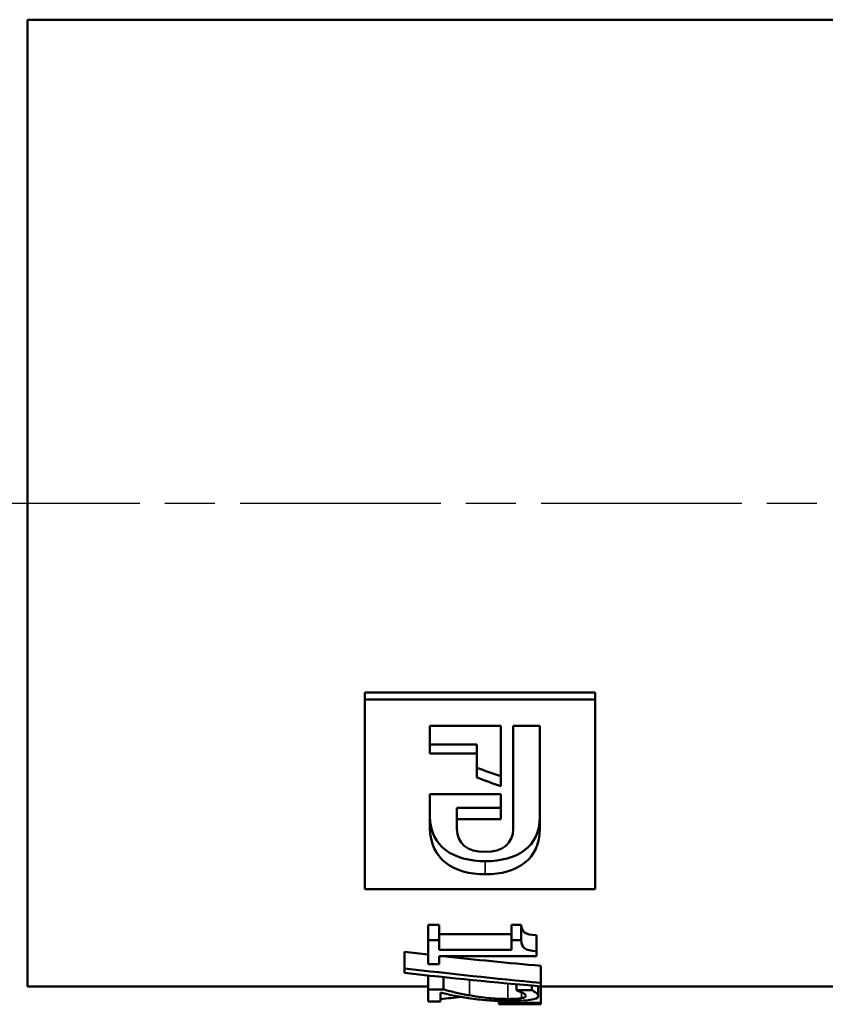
# Model space of a CAD drawing. Header units: millimetres. Extents: x -134 to 755, y -69 to 356.
# Tile 5 of 15: x 41 to 63, y 114 to 141. Entities that reach past the tile are written whole.
import ezdxf

# ---------------------------------------------------------------- set-up
doc = ezdxf.new("R2010")
doc.units = ezdxf.units.MM
doc.linetypes.add('CHAIN', pattern=[0.7087, 0.4724, -0.0591, 0.1181, -0.0591])
for name, color, linetype, lineweight in [('Видимые тонкие (ГОСТ)', 7, 'Continuous', 35), ('Видимый контур (ГОСТ)', 7, 'Continuous', 50), ('Осевая линия (ГОСТ)', 7, 'Continuous', 25)]:
    doc.layers.add(name, color=color, linetype=linetype, lineweight=lineweight)

msp = doc.modelspace()

# ---------------------------------------------------------------- linework, layer by layer
at = {"layer": 'Видимые тонкие (ГОСТ)'}
for p, q in [((53.7045, 117.7252), (53.7045, 117.3549)), ((53.2557, 114.377), (53.2557, 113.9385)), ((54.3425, 114.2731), (54.3425, 113.8342)), ((54.7254, 114.0261), (54.7254, 113.8577))]:
    msp.add_line(p, q, dxfattribs=at)
at = {"layer": 'Видимый контур (ГОСТ)'}
for p, q in [((40.7803, 114.1845), (40.7803, 141.4845)), ((40.7803, 141.4845), (70.7803, 141.4845)), ((50.3049, 122.4836), (56.8049, 122.4836)), ((50.3049, 122.4836), (50.3049, 122.2876)), ((56.8049, 122.4836), (56.8049, 122.2876)), ((50.3049, 122.2876), (56.8049, 122.2876)), ((50.3049, 122.2876), (50.3049, 116.9376)), ((56.8049, 116.9376), (56.8049, 122.2876)), ((52.1434, 121.5485), (54.1407, 121.5485)), ((52.1434, 121.5485), (52.1434, 120.7693)), ((54.1407, 119.8406), (54.1407, 121.5485)), ((54.4934, 121.5485), (54.4934, 118.6354)), ((54.4934, 121.5485), (55.2472, 121.5485)), ((55.2472, 118.6456), (55.2472, 121.5485)), ((52.1434, 121.019), (53.4662, 121.019)), ((53.4662, 121.019), (53.4662, 120.7693)), ((53.4662, 120.7693), (52.1434, 120.7693)), ((53.4662, 120.7693), (53.4662, 120.0872)), ((52.1434, 119.6152), (54.1407, 119.6152)), ((52.1434, 119.6152), (52.1434, 118.6597)), ((54.1407, 118.912), (54.1407, 119.6152)), ((52.906, 119.2272), (52.906, 118.912)), ((52.906, 119.2272), (54.1407, 119.2272)), ((52.906, 118.6354), (52.906, 118.912)), ((54.1407, 118.912), (52.906, 118.912)), ((56.8049, 116.9376), (50.3049, 116.9376)), ((52.0898, 115.9291), (52.4011, 115.9291)), ((52.0898, 115.9291), (52.0898, 115.493)), ((52.4011, 115.9291), (52.4011, 115.493)), ((54.4438, 115.9291), (54.7229, 115.9291)), ((54.4438, 115.9291), (54.4438, 115.493)), ((54.7229, 115.9291), (54.7229, 115.493)), ((52.4011, 115.6683), (54.4438, 115.6683)), ((52.0898, 115.493), (52.4011, 115.493)), ((52.0898, 115.493), (52.0898, 114.8136)), ((52.4011, 115.2226), (52.4011, 115.493)), ((54.4438, 115.493), (54.7229, 115.493)), ((54.4438, 115.493), (54.4438, 115.2226)), ((55.1477, 115.6338), (55.1477, 115.1868)), ((51.4279, 115.1634), (51.4279, 114.6993)), ((52.4011, 115.2226), (54.4438, 115.2226)), ((55.1477, 115.0433), (55.1477, 115.1868)), ((52.4011, 114.8136), (52.4011, 115.0433)), ((55.1477, 115.0433), (52.4011, 115.0433)), ((51.4279, 114.6993), (51.4279, 114.5702)), ((52.4011, 114.8136), (52.0898, 114.8136)), ((55.2737, 114.7701), (55.2737, 114.2916)), ((52.0898, 114.4976), (52.0898, 114.1025)), ((52.5221, 114.4518), (52.5221, 114.1025)), ((55.2737, 114.1907), (55.2737, 114.2916)), ((40.7803, 114.1845), (52.0898, 114.1845)), ((52.0898, 114.1025), (52.5221, 114.1025)), ((52.0898, 114.1025), (52.0898, 113.7639)), ((52.4431, 113.7639), (52.4431, 114.0122)), ((54.5846, 114.2511), (54.5846, 114.0866)), ((54.5846, 114.0866), (55.0193, 114.0866)), ((54.5846, 114.0866), (54.5846, 114.0812)), ((55.0193, 114.2126), (55.0193, 114.0866)), ((55.2021, 114.1968), (55.2021, 113.9177)), ((55.2737, 114.1907), (55.2737, 113.7247)), ((55.2737, 114.1845), (70.7803, 114.1845)), ((52.4431, 113.7639), (52.0898, 113.7639)), ((54.0881, 113.7817), (54.0881, 113.7181)), ((54.0881, 113.7181), (54.0881, 113.7016)), ((55.2737, 113.6974), (55.2737, 113.7247)), ((54.0881, 113.7016), (54.0881, 113.6856)), ((54.0881, 113.6856), (54.0881, 113.6845)), ((54.0881, 113.6845), (55.2737, 113.6845)), ((55.2737, 113.6974), (55.2737, 113.687)), ((55.2737, 113.6845), (55.2737, 113.687))]:
    msp.add_line(p, q, dxfattribs=at)
for points in [[(53.4662, 120.3609), (53.691, 120.2811), (53.9159, 120.2018), (54.1407, 120.1231)], [(54.1407, 119.8406), (53.9159, 119.9222), (53.691, 120.0044), (53.4662, 120.0872)], [(52.1434, 118.9839), (52.1434, 118.1407), (52.8088, 117.7252), (53.7045, 117.7252)], [(53.7045, 117.7252), (54.6088, 117.7252), (55.2472, 118.1347), (55.2472, 118.9703)], [(53.7045, 117.3549), (52.8088, 117.3549), (52.1434, 117.7857), (52.1434, 118.6597)], [(52.906, 118.6354), (52.906, 118.2338), (53.1907, 117.9852), (53.6996, 117.9852)], [(53.6996, 117.9852), (54.1966, 117.9852), (54.4934, 118.2338), (54.4934, 118.6354)], [(55.2472, 118.6456), (55.2472, 117.7794), (54.6088, 117.3549), (53.7045, 117.3549)], [(51.4279, 115.1634), (51.6485, 115.1381), (51.8692, 115.1132), (52.0898, 115.0888)], [(52.5066, 115.0433), (53.429, 114.9438), (54.3513, 114.8527), (55.2737, 114.7701)], [(51.4279, 114.6993), (52.7098, 114.5466), (53.9918, 114.4105), (55.2737, 114.2916)], [(55.2737, 114.1907), (53.9918, 114.3), (52.7098, 114.4266), (51.4279, 114.5702)], [(52.4431, 113.8319), (52.6359, 113.8502), (52.8288, 113.8702), (53.0217, 113.8919)], [(54.0881, 113.7181), (54.4833, 113.7202), (54.8785, 113.7224), (55.2737, 113.7247)], [(55.2737, 113.6974), (54.8785, 113.6987), (54.4833, 113.7001), (54.0881, 113.7016)], [(54.0881, 113.6856), (54.4833, 113.686), (54.8785, 113.6865), (55.2737, 113.687)]]:
    msp.add_open_spline(points, degree=3, dxfattribs=at)
for points in [[(54.7229, 115.9291), (54.7229, 115.8268), (54.7525, 115.7554), (54.8118, 115.71), (54.8711, 115.6646), (54.9831, 115.6397), (55.1477, 115.6338)], [(54.7229, 115.493), (54.7229, 115.3869), (54.7525, 115.3129), (54.8118, 115.2659), (54.8711, 115.2188), (54.9831, 115.193), (55.1477, 115.1868)], [(53.2335, 113.8577), (53.0935, 113.8785), (52.9486, 113.9035), (52.7987, 113.9339), (52.6489, 113.9644), (52.5303, 113.9914), (52.4431, 114.0122)], [(52.5221, 114.1025), (52.6489, 114.0688), (52.7712, 114.0389), (52.8889, 114.0122), (53.0066, 113.9855), (53.1289, 113.961), (53.2557, 113.9385)], [(54.7525, 114.0122), (54.7295, 114.025), (54.7015, 114.0377), (54.6685, 114.0502), (54.6356, 114.0627), (54.6076, 114.0732), (54.5846, 114.0812)], [(54.8489, 113.9233), (54.8489, 113.937), (54.8398, 113.9515), (54.8217, 113.9668), (54.8036, 113.982), (54.7805, 113.9972), (54.7525, 114.0122)], [(55.0193, 114.0866), (55.0605, 114.066), (55.1012, 114.0379), (55.1416, 114.0048), (55.1819, 113.9718), (55.2021, 113.943), (55.2021, 113.9177)], [(53.7546, 113.7981), (53.6657, 113.8046), (53.5776, 113.8127), (53.4903, 113.8231), (53.4031, 113.8335), (53.3174, 113.845), (53.2335, 113.8577)], [(53.2557, 113.9385), (53.5109, 113.8931), (53.7151, 113.8675), (53.8683, 113.854), (54.0214, 113.8404), (54.1795, 113.8342), (54.3425, 113.8342)], [(54.3647, 113.7783), (54.2445, 113.7783), (54.1342, 113.7799), (54.0338, 113.7834), (53.9333, 113.7868), (53.8403, 113.7916), (53.7546, 113.7981)], [(54.3425, 113.8342), (54.4281, 113.8342), (54.5031, 113.8362), (54.5673, 113.8402), (54.6315, 113.8443), (54.6842, 113.85), (54.7254, 113.8577)], [(55.2021, 113.9177), (55.2021, 113.8643), (55.1267, 113.8312), (54.9761, 113.8092), (54.8254, 113.7871), (54.6216, 113.7783), (54.3647, 113.7783)], [(54.7254, 113.8577), (54.7665, 113.8655), (54.7974, 113.8746), (54.818, 113.8855), (54.8386, 113.8964), (54.8489, 113.9089), (54.8489, 113.9233)]]:
    msp.add_open_spline(points, degree=3, knots=[0, 0, 0, 0, 1, 1, 1, 2, 2, 2, 2], dxfattribs=at)
at = {"layer": 'Осевая линия (ГОСТ)', "linetype": 'CHAIN', "ltscale": 11.993792}
msp.add_line((38.2803, 127.8345), (73.2803, 127.8345), dxfattribs=at)

doc.saveas('drawing.dxf')
